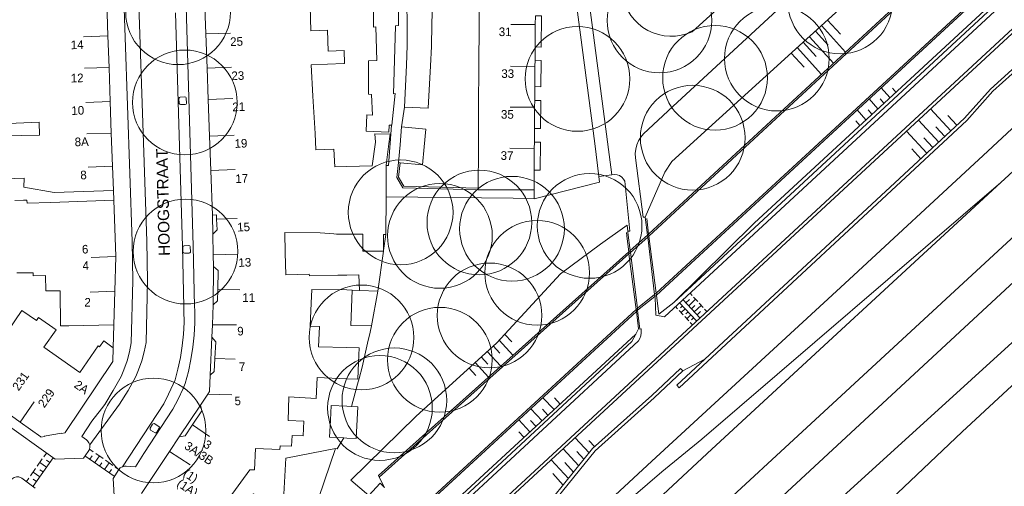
# Model space of a CAD drawing. Header units: metres. Extents: x 134994 to 136506, y 457393 to 459006.
# Tile 54 of 171: x 135960 to 136080, y 457466 to 457523. Entities that reach past the tile are written whole.
import ezdxf
from ezdxf.enums import TextEntityAlignment as Align

# ---------------------------------------------------------------- set-up
doc = ezdxf.new("R2010")
doc.units = ezdxf.units.M
for name, color, linetype, lineweight in [('B-WE-GR-BOOM-S', 250, 'Continuous', 13), ('B-WE-GW_TALUDLIJNEN', 251, 'Continuous', 5), ('B-WE-KG_BEBOUWING', 251, 'Continuous', 20), ('B-WE-KG_BEBOUWING TUSSENMUUR', 251, 'Continuous', 5), ('B-WE-KG_HUISNR', 251, 'Continuous', 5), ('B-WE-KG_ONDERGROND_REST', 251, 'Continuous', 5), ('B-WE-KG_STRAATNAAM', 251, 'Continuous', 5)]:
    doc.layers.add(name, color=color, linetype=linetype, lineweight=lineweight)
doc.styles.add('Styledgn000', font='dgn000.shx')

# ---------------------------------------------------------------- blocks, each defined once
blk = doc.blocks.new('SGR-BOOM_02')
blk.add_circle((0, 0), 6.4)

msp = doc.modelspace()

# ---------------------------------------------------------------- linework, layer by layer
at = {"layer": 'B-WE-GW_TALUDLIJNEN'}
for p, q in [((136058.76, 457523.37), (136060.33, 457521.64)), ((136057.28, 457522.02), (136058.85, 457520.3)), ((136058.02, 457522.7), (136060.96, 457519.46)), ((136055.8, 457520.68), (136057.37, 457518.95)), ((136056.54, 457521.35), (136059.49, 457518.1)), ((136054.32, 457519.33), (136055.89, 457517.61)), ((136055.06, 457520.01), (136058.02, 457516.75)), ((136066.39, 457513.91), (136065.32, 457515.12)), ((136067.13, 457514.59), (136066.7, 457515.07)), ((136064.92, 457512.55), (136063.85, 457513.76)), ((136065.66, 457513.23), (136065.2, 457513.74)), ((136063.45, 457511.2), (136062.38, 457512.41)), ((136064.19, 457511.87), (136063.71, 457512.41)), ((136073.84, 457509.84), (136071.35, 457512.53)), ((136062.72, 457510.52), (136062.21, 457511.09)), ((136072.38, 457508.48), (136069.88, 457511.17)), ((136074.58, 457510.53), (136073.48, 457511.71)), ((136070.91, 457507.12), (136068.41, 457509.81)), ((136073.11, 457509.16), (136072.01, 457510.35)), ((136071.64, 457507.8), (136070.54, 457508.99)), ((136070.18, 457506.44), (136069.08, 457507.63)), ((136034.35, 457497.6), (136034.37, 457497.43)), ((136019.3, 457484.98), (136020.16, 457484.06)), ((136017.88, 457483.58), (136018.7, 457482.7)), ((136018.61, 457484.26), (136020.31, 457482.43)), ((136016.41, 457482.22), (136017.23, 457481.34)), ((136017.14, 457482.9), (136018.82, 457481.09)), ((136014.95, 457480.86), (136015.77, 457479.97)), ((136015.68, 457481.54), (136017.33, 457479.76)), ((136025.33, 457475.8), (136023.95, 457477.25)), ((136026.06, 457476.47), (136025.37, 457477.21)), ((136023.86, 457474.44), (136022.48, 457475.9)), ((136024.59, 457475.12), (136023.91, 457475.84)), ((136022.39, 457473.09), (136021.01, 457474.54)), ((136023.12, 457473.76), (136022.46, 457474.46)), ((136021.65, 457472.41), (136021.01, 457473.09)), ((136029.62, 457470.51), (136027.92, 457472.36)), ((136030.3, 457471.25), (136029.58, 457472.03)), ((136028.35, 457468.93), (136026.45, 457471.01)), ((136028.99, 457469.72), (136028.11, 457470.67)), ((136027.08, 457467.36), (136024.98, 457469.65)), ((136027.71, 457468.15), (136026.64, 457469.32)), ((136026.44, 457466.58), (136025.17, 457467.97))]:
    msp.add_line(p, q, dxfattribs=at)
at = {"layer": 'B-WE-GW_TALUDLIJNEN', "flags": 128}
for points in [[(136138.56, 457590.37), (136138.31, 457588.91), (136138.29, 457588.13), (136138.2, 457586.87), (136138.03, 457585.61), (136137.78, 457584.37), (136137.45, 457583.14), (136137.04, 457581.94), (136136.56, 457580.77), (136136.01, 457579.63), (136135.38, 457578.52), (136134.69, 457577.46), (136133.93, 457576.45), (136133.11, 457575.48), (136049.78, 457498.58), (136039.98, 457488.88)], [(136036.45, 457499.31), (136038.87, 457504.79), (136039.74, 457506.1), (136113.16, 457572.82)], [(136034.35, 457497.6), (136034.25, 457498.32), (136031, 457495.99), (136026.13, 457492.36), (136018.34, 457483.94), (136008.43, 457474.94), (136000.5, 457467.16), (136002.7, 457465.28)], [(136035.31, 457485), (136011.96, 457463.47), (136011.07, 457462.07)], [(136002.7, 457465.28), (136004.08, 457466.79), (136004.61, 457466.26)]]:
    msp.add_lwpolyline(points, dxfattribs=at)
at = {"layer": 'B-WE-KG_BEBOUWING', "flags": 128}
for points in [[(136007.32, 457527.76), (136007.29, 457530.07), (136010.41, 457530.06), (136010.43, 457527.8), (136010.46, 457525.52), (136010.4, 457522.88), (136010.33, 457520.14), (136010.21, 457517.79), (136009.95, 457512.61), (136007.06, 457512.75), (136007.28, 457517.87), (136007.39, 457520.27), (136007.37, 457522.86), (136007.35, 457525.46)], [(136006.53, 457505.96), (136006.33, 457505.98), (136006.51, 457508.15), (136006.69, 457510.32), (136009.65, 457510.05), (136009.45, 457507.91), (136009.24, 457505.71)], [(135997.99, 457474.51), (135998.08, 457476.3), (136000, 457476.21), (136000.59, 457476.18), (136001.35, 457476.14), (136001.16, 457472.26), (136000, 457472.31), (135999.63, 457472.33), (135997.89, 457472.42)], [(135992.89, 457456.25), (135992.73, 457455.86), (135991.1, 457451.94), (135991.04, 457451.8), (135982.86, 457457.65), (135982.98, 457457.82), (135987.32, 457463.76), (135988.6, 457465.52), (135991.05, 457463.73), (135992.31, 457465.46), (135992.53, 457469.87), (135998.61, 457471.05), (135996.58, 457465.04), (135996.52, 457465.08), (135995.6, 457462.94), (135994.86, 457460.93), (135993.48, 457457.67)]]:
    msp.add_lwpolyline(points, close=True, dxfattribs=at)
at = {"layer": 'B-WE-KG_BEBOUWING'}
msp.add_lwpolyline([(136016.19, 457527.82), (136016.16, 457522.86), (136016.13, 457517.76), (136016.11, 457512.78), (136016.08, 457507.74), (136016.05, 457502.86), (136016.05, 457502.66), (136022.88, 457502.63), (136022.9, 457505.03), (136022.92, 457507.7), (136022.93, 457508.47), (136022.94, 457510.14), (136022.96, 457512.73), (136022.97, 457513.55), (136022.98, 457515.25), (136023, 457517.71), (136023.01, 457518.47), (136023.02, 457520.1), (136023.04, 457522.82), (136023.05, 457523.91)], dxfattribs=at)
at = {"layer": 'B-WE-KG_BEBOUWING', "flags": 128}
for points in [[(136006.26, 457526.84), (136006.3, 457522.7), (136005.95, 457522.67), (136005.84, 457518.49), (136005.72, 457514.38), (136005.91, 457514.39), (136005.52, 457510.54), (136005.45, 457510.54), (136005.16, 457510.53), (136005.14, 457509.68), (136002.37, 457509.79), (136002.43, 457511.79), (136003.12, 457511.77), (136003.03, 457514.3), (136002.64, 457514.32), (136002.63, 457518.4), (136003.67, 457518.43), (136003.55, 457522.54), (136003.25, 457522.52), (136003.2, 457526.81)], [(135970.66, 457525.58), (135970.8, 457521.44), (135970.93, 457517.6), (135971.08, 457513.44), (135971.21, 457509.55), (135971.35, 457505.54), (135971.46, 457502.56), (135964.24, 457502.32), (135960.51, 457502.98), (135960.56, 457504.07), (135954.41, 457503.86)], [(135982.6, 457526.05), (135982.76, 457521.68), (135982.91, 457517.51), (135983.05, 457513.68), (135983.22, 457509.18), (135983.37, 457504.99), (135983.57, 457499.56), (135984.06, 457499.58), (135984.08, 457499.05), (135984.14, 457497.77), (135983.62, 457497.22), (135983.68, 457494.69), (135983.72, 457493.27), (135984.26, 457492.77), (135984.22, 457490.45), (135984.2, 457489.07), (135983.67, 457488.58), (135983.56, 457486.15), (135983.49, 457484.63), (135983.97, 457484.09), (135983.87, 457482.04), (135983.8, 457480.45), (135983.28, 457479.98), (135983.2, 457477.99), (135983, 457477.69), (135982.11, 457476.35), (135982.27, 457475.64), (135981.11, 457473.9), (135980.23, 457472.58), (135979.51, 457472.45), (135978.31, 457470.68), (135974.89, 457465.56)], [(135985.63, 457464.97), (135988.13, 457468.45), (135988.71, 457468.44), (135988.83, 457471.06), (135991.81, 457470.92), (135991.84, 457471.37), (135993.23, 457471.31), (135993.33, 457472.63), (135994.66, 457472.6), (135994.74, 457474.37), (135992.82, 457474.45), (135992.9, 457477.36), (135996.24, 457477.13), (135996.38, 457479.71), (136000, 457479.55), (136001.33, 457479.5), (136001.42, 457481.55), (136001.5, 457483.34), (136000, 457483.37), (135996.54, 457483.47), (135996.64, 457485.93), (135995.51, 457485.98), (135995.64, 457488.78), (135995.72, 457490.45), (136000, 457490.43), (136000.64, 457490.4), (136001.53, 457490.36), (136001.46, 457492.25), (136000, 457492.22), (135998.89, 457492.21), (135995.44, 457492.12), (135995.41, 457492.32), (135992.53, 457492.25), (135992.48, 457494.93), (135992.44, 457497.41), (135996.72, 457497.38), (135998.43, 457497.25), (135998.73, 457497.23), (136000, 457497.22), (136001.94, 457497.21), (136001.97, 457495.13), (136004.47, 457495.13), (136004.47, 457495.21), (136004.48, 457497.17), (136004.75, 457497.17), (136004.79, 457501.79), (136004.82, 457505.61), (136004.82, 457505.64), (136005.13, 457508.26), (136005.28, 457509.44), (136003.41, 457509.47), (136003.49, 457508.47), (136003.11, 457505.59), (136000, 457505.49), (135998.52, 457505.44), (135998.42, 457507.62), (135996.21, 457507.53), (135996.12, 457509.53), (135995.83, 457514.1), (135995.64, 457517.93), (135999.64, 457518.09), (135999.73, 457518.09), (135999.68, 457519.66), (135997.73, 457519.6), (135997.65, 457522.15), (135995.6, 457522.08), (135995.51, 457525.1)], [(135954.32, 457509.08), (135960.23, 457509.26), (135962.43, 457509.33), (135962.39, 457510.89), (135957.7, 457510.72)], [(135959.64, 457492.5), (135960.95, 457492.51), (135961.67, 457492.52), (135961.66, 457492.14), (135963.16, 457492.19), (135963.2, 457490.29), (135964.95, 457490.32), (135965.01, 457486.01), (135966.01, 457486.03), (135971.5, 457486.15), (135971.63, 457490.27), (135971.76, 457494.48), (135971.5, 457501.39), (135963.82, 457501.11), (135960.91, 457501.01), (135960.9, 457501.36), (135960.46, 457501.36), (135959.4, 457501.35)], [(136000.64, 457490.4), (136000.47, 457486.06), (136003.02, 457486.01), (136003.78, 457490.28), (136001.53, 457490.36)], [(135955.77, 457477.36), (135960.08, 457474.26), (135962.58, 457472.46), (135962.59, 457472.41), (135963.03, 457472.49), (135963.02, 457472.54), (135965.1, 457472.91), (135965.11, 457472.86), (135965.56, 457472.94), (135965.55, 457472.99), (135971.38, 457481.67), (135971.42, 457483.33), (135970.3, 457484.21), (135969.75, 457483.46), (135969.61, 457483.57), (135967.38, 457480.34), (135965.18, 457481.87), (135962.98, 457483.41), (135964.48, 457485.55), (135962.29, 457487.04), (135962.05, 457486.67), (135960.28, 457487.89), (135958.55, 457485.37)]]:
    msp.add_lwpolyline(points, dxfattribs=at)
at = {"layer": 'B-WE-KG_BEBOUWING TUSSENMUUR'}
for p, q in [((136023.05, 457522.82), (136020.05, 457522.84)), ((135982.76, 457521.68), (135985.76, 457521.8)), ((135970.8, 457521.44), (135967.8, 457521.34)), ((135970.93, 457517.6), (135967.94, 457517.49)), ((135982.91, 457517.51), (135985.91, 457517.63)), ((136023.01, 457517.71), (136020, 457517.73)), ((135971.08, 457513.44), (135968.08, 457513.32)), ((135983.05, 457513.68), (135986.05, 457513.79)), ((136022.96, 457512.73), (136019.96, 457512.75)), ((135971.21, 457509.55), (135968.21, 457509.47)), ((135983.22, 457509.18), (135986.22, 457509.3)), ((136022.92, 457507.7), (136019.92, 457507.72)), ((135971.35, 457505.54), (135968.36, 457505.43)), ((135983.37, 457504.99), (135986.35, 457505.11)), ((135984.08, 457499.05), (135986.59, 457499.14)), ((135971.76, 457494.48), (135968.76, 457494.36)), ((135983.68, 457494.69), (135986.68, 457494.8)), ((135984.22, 457490.45), (135986.91, 457490.44)), ((135971.63, 457490.27), (135968.63, 457490.15)), ((135983.56, 457486.15), (135986.52, 457486.15)), ((135983.87, 457482.04), (135986.34, 457481.96)), ((135983, 457477.69), (135985.96, 457477.58)), ((135960.08, 457474.26), (135961.76, 457476.75)), ((135981.13, 457473.93), (135983.2, 457472.5)), ((135978.32, 457470.67), (135980.83, 457469.03))]:
    msp.add_line(p, q, dxfattribs=at)
at = {"layer": 'B-WE-KG_ONDERGROND_REST'}
for p, q in [((136118.46, 457556.65), (136001.23, 457448.23)), ((136006.69, 457510.32), (136007.06, 457512.75)), ((136030.81, 457504.29), (136030.3, 457508.3)), ((136030.81, 457504.29), (136032.39, 457504.48)), ((135971.46, 457502.56), (135971.5, 457501.39)), ((136022.9, 457501.56), (136022.88, 457502.63)), ((135983.62, 457497.22), (135983.57, 457499.56)), ((136036.45, 457499.31), (136036.74, 457497.11)), ((136036.89, 457497.24), (136036.66, 457499.12)), ((136004.47, 457495.21), (136004.75, 457497.17)), ((136034.37, 457497.43), (136034.64, 457495.22)), ((136034.64, 457495.22), (136036.74, 457497.11)), ((136036.78, 457496.87), (136034.67, 457494.98)), ((136036.74, 457497.11), (136036.89, 457497.24)), ((136036.74, 457497.11), (136036.78, 457496.87)), ((136036.92, 457497), (136036.78, 457496.87)), ((136036.78, 457496.87), (136037.63, 457489.87)), ((136036.89, 457497.24), (136036.92, 457497)), ((136036.92, 457497), (136037.81, 457490.03)), ((136034.64, 457495.22), (136034.46, 457495.06)), ((136034.64, 457495.22), (136034.67, 457494.98)), ((136034.49, 457494.82), (136003.95, 457467.55)), ((136034.46, 457495.06), (136034.49, 457494.82)), ((136034.67, 457494.98), (136034.49, 457494.82)), ((136034.49, 457494.82), (136035.37, 457488.03)), ((136034.67, 457494.98), (136035.52, 457488.17)), ((135983.67, 457488.58), (135983.72, 457493.27)), ((136035.52, 457488.17), (136037.63, 457489.87)), ((136035.55, 457487.93), (136037.66, 457489.62)), ((136037.63, 457489.87), (136037.81, 457490.03)), ((136037.63, 457489.87), (136037.66, 457489.62)), ((136037.66, 457489.62), (136037.84, 457489.79)), ((136037.81, 457490.03), (136037.84, 457489.79)), ((136038.12, 457487.45), (136037.84, 457489.79)), ((136041.1, 457489.22), (136043.15, 457487)), ((136041.44, 457488.85), (136041.87, 457489.24)), ((136041.79, 457488.48), (136042.63, 457489.27)), ((136041.95, 457490.01), (136042.21, 457489.73)), ((136042.38, 457489.54), (136042.89, 457488.99)), ((136035.37, 457488.03), (136035.52, 457488.17)), ((136035.4, 457487.79), (136035.37, 457488.03)), ((136035.4, 457487.79), (136035.55, 457487.93)), ((136035.52, 457488.17), (136035.55, 457487.93)), ((136035.55, 457487.93), (136035.83, 457485.63)), ((136039.98, 457488.88), (136038.12, 457487.45)), ((136040.44, 457488.1), (136040.19, 457488.38)), ((136041.13, 457487.36), (136040.62, 457487.91)), ((136042.74, 457486.62), (136040.68, 457488.84)), ((136041.03, 457488.47), (136040.78, 457488.24)), ((136041.37, 457488.1), (136040.87, 457487.64)), ((136042.13, 457488.11), (136042.55, 457488.51)), ((136042.47, 457487.74), (136043.32, 457488.53)), ((136043.06, 457488.81), (136043.57, 457488.25)), ((136043.74, 457488.07), (136044, 457487.79)), ((136035.4, 457487.79), (136035.66, 457485.68)), ((136041.81, 457486.62), (136041.3, 457487.18)), ((136041.71, 457487.73), (136041.46, 457487.5)), ((136042.05, 457487.36), (136041.56, 457486.9)), ((136042.39, 457486.99), (136042.15, 457486.76)), ((136042.81, 457487.37), (136043.23, 457487.77)), ((135971.5, 457486.15), (135971.42, 457483.33)), ((136035.66, 457485.68), (136035.31, 457485)), ((136042.24, 457486.16), (136041.98, 457486.44)), ((135983.28, 457479.98), (135983.49, 457484.63)), ((136002.54, 457483.91), (136002.85, 457485.27)), ((136002.54, 457483.91), (136001.86, 457480.98)), ((136041.07, 457480.52), (136043.76, 457481.94)), ((136001.52, 457479.6), (136001.86, 457480.98)), ((135979.51, 457472.45), (135982.11, 457476.35)), ((135964.34, 457469.73), (135957.62, 457474.55)), ((135961.65, 457466.43), (135964.09, 457469.91)), ((135962.96, 457470.04), (135963.27, 457470.48)), ((135967.79, 457469.85), (135964.34, 457469.73)), ((135967.99, 457470.14), (135971.56, 457467.64)), ((135968.56, 457470.96), (135969.01, 457470.65)), ((135968.58, 457469.72), (135968.87, 457470.13)), ((135969.18, 457469.31), (135969.75, 457470.13)), ((135969.3, 457470.44), (135970.2, 457469.81)), ((136002.04, 457431.48), (136044.62, 457470.94)), ((135962.15, 457468.89), (135962.76, 457469.76)), ((135963.27, 457468.75), (135962.46, 457469.32)), ((135963.68, 457469.33), (135963.27, 457469.61)), ((135969.77, 457468.89), (135970.06, 457469.3)), ((135970.37, 457468.47), (135970.94, 457469.29)), ((135970.49, 457469.61), (135971.39, 457468.98)), ((135971.68, 457468.77), (135972.12, 457468.46)), ((135960.83, 457467), (135961.14, 457467.43)), ((135961.34, 457467.72), (135961.95, 457468.59)), ((135962.46, 457467.59), (135961.64, 457468.16)), ((135962.87, 457468.17), (135962.46, 457468.45)), ((135970.96, 457468.06), (135971.25, 457468.47)), ((136003.95, 457467.55), (136004.61, 457466.26)), ((135962.05, 457467.01), (135961.65, 457467.29)), ((135971.59, 457464.56), (135971.42, 457467.36))]:
    msp.add_line(p, q, dxfattribs=at)
at = {"layer": 'B-WE-KG_ONDERGROND_REST', "flags": 128}
for points in [[(136079.93, 457503.55), (136119.5, 457539.89), (136135.66, 457554.29), (136148.93, 457565.95), (136162.14, 457577.23), (136175.19, 457588.08), (136189.35, 457599.59), (136206.66, 457613.39)], [(136018.03, 457438.11), (136028.57, 457448.06), (136116.84, 457529.56), (136123.03, 457535.18), (136141.21, 457551.25), (136159.73, 457567.28), (136171.1, 457576.88), (136185.62, 457588.78), (136207.74, 457606.57)], [(136000, 457415.89), (136092.12, 457501.22), (136126.53, 457532.85), (136145.4, 457549.48), (136163.79, 457565.39), (136178.56, 457577.8), (136192.71, 457589.41), (136212.18, 457604.96)], [(136037.28, 457469.5), (136060.86, 457491.19), (136077.77, 457506.85), (136100.54, 457528.02), (136123.77, 457548.92), (136135.16, 457559.16), (136154.18, 457575.65), (136163.23, 457583.19), (136185.84, 457601.77)], [(136128.65, 457600.79), (136128.9, 457599.99), (136129.34, 457598.38), (136129.71, 457596.74), (136130, 457595.09), (136130.21, 457593.42), (136130.33, 457591.75), (136130.38, 457590.08), (136130.35, 457588.4), (136130.24, 457586.73), (136130.03, 457586.11), (136129.52, 457584.82), (136128.94, 457583.55), (136128.28, 457582.32), (136127.56, 457581.13), (136126.77, 457579.98), (136125.91, 457578.89), (136125, 457577.84), (136124.02, 457576.84), (136122.99, 457575.91), (136121.9, 457575.03), (136109, 457563.07), (136066.93, 457524.71), (136036.92, 457497)], [(136020.05, 457598.22), (136018.63, 457596.95), (136030.3, 457508.3)], [(135970.32, 457596.06), (135973.76, 457496.34), (135973.84, 457491.51), (135973.65, 457483.95), (135973.43, 457482.83), (135973.13, 457481.73), (135972.75, 457480.65), (135972.4, 457479.83), (135971.45, 457478.12), (135970.42, 457476.43), (135969.99, 457475.89)], [(136037.81, 457490.03), (136129.08, 457574.17), (136130.04, 457575.03), (136130.95, 457575.95), (136131.81, 457576.93), (136132.6, 457577.96), (136133.32, 457579.03), (136133.98, 457580.14), (136134.57, 457581.3), (136135.08, 457582.49), (136135.52, 457583.7), (136135.89, 457584.95), (136136.17, 457586.21), (136136.38, 457587.49), (136136.51, 457588.78), (136136.56, 457590.07), (136136.56, 457590.55)], [(136037.84, 457489.79), (136129.22, 457574.03), (136130.19, 457574.89), (136131.1, 457575.81), (136131.95, 457576.78), (136132.74, 457577.81), (136133.47, 457578.88), (136134.12, 457579.99), (136134.71, 457581.14), (136135.23, 457582.33), (136135.67, 457583.55), (136136.04, 457584.79), (136136.33, 457586.05), (136136.54, 457587.33), (136136.67, 457588.61), (136136.72, 457589.91), (136136.71, 457590.53)], [(136039.98, 457488.88), (136114.51, 457557.86), (136134.24, 457575.75), (136135.96, 457577.45), (136137.06, 457579.62), (136137.76, 457581.92), (136138.36, 457584.26), (136138.74, 457586.64), (136138.86, 457589.03), (136138.78, 457590.35), (136138.56, 457590.37)], [(136135.5, 457576.16), (136132.2, 457573.21), (136126.14, 457567.76), (136117.38, 457559.78), (136108.67, 457551.75), (136038.83, 457487.12), (136037.76, 457487.34)], [(136023.9, 457569.03), (136032.39, 457504.48)], [(136108.87, 457563.21), (136066.8, 457524.85), (136036.89, 457497.24)], [(136161.73, 457556.95), (136154.02, 457550.03), (136147.81, 457544.43), (136040.89, 457447.21), (136022.96, 457431.3)], [(136118.74, 457556.35), (136001.65, 457448.07), (136001.58, 457448.05), (136001.49, 457447.95), (136001.3, 457447.66), (136001.17, 457447.33), (136001.13, 457446.99), (136001.16, 457446.64), (136001.27, 457446.31), (136001.46, 457446.02), (136001.49, 457445.98), (136003.86, 457443.43)], [(135975.2, 457470.43), (135978.74, 457475.83), (135979.4, 457477.07), (135979.99, 457478.36), (135980.25, 457478.98), (135980.64, 457480.44), (135980.95, 457481.91), (135981.18, 457483.4), (135981.34, 457484.89), (135981.41, 457486.4), (135981.41, 457487.9), (135981.39, 457488.4), (135981.22, 457495.74), (135980.36, 457525.04), (135979.45, 457550.75)], [(136153.6, 457545.7), (136075.23, 457473.06), (136050.68, 457449.84)], [(135968.57, 457471.48), (135972.23, 457476.45), (135973.26, 457478.14), (135974.21, 457479.85), (135974.55, 457480.67), (135974.93, 457481.75), (135975.23, 457482.85), (135975.46, 457483.97), (135975.65, 457491.53), (135975.57, 457496.37), (135974.11, 457538.52)], [(136061.31, 457536.91), (136059.61, 457535.36), (136058.42, 457536.68), (136042.2, 457521.95), (136041.55, 457521.7), (136040.87, 457521.52), (136040.18, 457521.43), (136039.48, 457521.41), (136038.78, 457521.47), (136038.1, 457521.61), (136037.43, 457521.83), (136036.8, 457522.12), (136036.2, 457522.49), (136035.65, 457522.92), (136035.15, 457523.41), (136034.71, 457523.95), (136034.34, 457524.54), (136034.03, 457525.17), (136033.8, 457525.83), (136033.65, 457526.51), (136033.57, 457527.21), (136033.57, 457527.23)], [(136063.52, 457534.48), (136053.12, 457525.06), (136039.85, 457512.84)], [(135972.57, 457468.82), (135977.61, 457476.5), (135978.22, 457477.66), (135978.78, 457478.88), (135979, 457479.41), (135979.36, 457480.75), (135979.66, 457482.15), (135979.88, 457483.57), (135980.03, 457484.99), (135980.1, 457486.43), (135980.09, 457487.87), (135980.07, 457488.35), (135979.9, 457495.71), (135979.07, 457524.27)], [(136023.05, 457523.91), (136023.8, 457523.91), (136023.77, 457520.09), (136023.02, 457520.1)], [(136023.01, 457518.47), (136023.76, 457518.46), (136023.73, 457515.24), (136022.98, 457515.25)], [(136043.76, 457481.94), (136040.34, 457478.77), (136040.62, 457478.47), (136075.79, 457511.11), (136078.98, 457514.68), (136082.53, 457517.88), (136082.27, 457518.18), (136081.29, 457517.29)], [(136043.76, 457481.94), (136075.51, 457511.39), (136078.7, 457514.96), (136081.29, 457517.29)], [(135979.48, 457513.81), (135979.54, 457513.92), (135979.64, 457513.98), (135980.21, 457514), (135980.32, 457513.97), (135980.38, 457513.88), (135980.41, 457513.19), (135980.35, 457513.1), (135980.25, 457513.06), (135980.24, 457513.07), (135979.68, 457513.05), (135979.57, 457513.09), (135979.5, 457513.19), (135979.48, 457513.81)], [(136022.97, 457513.55), (136023.72, 457513.54), (136023.69, 457510.14), (136022.94, 457510.14)], [(136036.45, 457499.31), (136036.24, 457499.29), (136035.28, 457506.57), (136035.26, 457507.1), (136035.31, 457507.62), (136035.44, 457508.14), (136035.65, 457508.62), (136035.93, 457509.07), (136036.28, 457509.48), (136039.85, 457512.84)], [(136005.45, 457510.54), (136005.1, 457505.61), (136004.82, 457505.61)], [(136022.93, 457508.47), (136023.68, 457508.46), (136023.65, 457505.03), (136022.9, 457505.03)], [(136006.33, 457505.98), (136006.1, 457504.13), (136006.84, 457502.9), (136016.05, 457502.66)], [(136006.53, 457505.96), (136006.31, 457504.18), (136006.96, 457503.09), (136016.05, 457502.86)], [(136022.9, 457501.56), (136030.88, 457503.58), (136030.81, 457504.29)], [(136032.39, 457504.48), (136032.71, 457504.52), (136033.04, 457504.49), (136033.35, 457504.38), (136033.62, 457504.2), (136033.84, 457503.96), (136033.99, 457503.7), (136034.6, 457497.6), (136034.35, 457497.6)], [(136043.41, 457472.17), (136079.93, 457503.55)], [(136044.62, 457470.94), (136079.93, 457503.55)], [(136004.79, 457501.79), (136020.35, 457501.63), (136022.9, 457501.56)], [(136034.46, 457495.06), (136034.27, 457496.66), (136034.17, 457497.41)], [(135979.95, 457495.65), (135980.01, 457495.76), (135980.12, 457495.82), (135980.68, 457495.84), (135980.79, 457495.81), (135980.85, 457495.73), (135980.88, 457495.04), (135980.88, 457495.03), (135980.82, 457494.94), (135980.72, 457494.91), (135980.15, 457494.89), (135980.04, 457494.93), (135979.97, 457495.03), (135979.95, 457495.65)], [(136004.47, 457495.13), (136003.78, 457490.28)], [(136034.46, 457495.06), (136003.86, 457467.74), (136003.95, 457467.55)], [(136037.76, 457487.34), (136037.68, 457489.46), (136037.66, 457489.62)], [(136035.37, 457488.03), (136008.01, 457462.85), (136008.35, 457462.48)], [(136035.4, 457487.79), (136008.29, 457462.83), (136009.95, 457461.04)], [(136003.02, 457486.01), (136002.85, 457485.27)], [(136035.83, 457485.63), (136035.96, 457485.65), (136035.98, 457485.44), (136036, 457485.17), (136035.95, 457484.82), (136035.83, 457484.49), (136035.64, 457484.19), (136010, 457460.41), (136009.78, 457460.64)], [(136011.07, 457462.07), (136034.85, 457484.11), (136035.31, 457485)], [(136041.07, 457480.52), (136040.79, 457480.82), (136037.28, 457477.53), (136030.05, 457471.03), (136024.13, 457463.73), (136020.61, 457460.49), (136016.8, 457457.54), (136009.72, 457451.05), (136007.52, 457446.72), (136004.78, 457444.27)], [(136001.52, 457479.6), (136001.32, 457478.88), (136000.59, 457476.18)], [(136041.07, 457480.52), (136037.56, 457477.23), (136030.35, 457470.75), (136024.43, 457463.45), (136020.87, 457460.19), (136017.06, 457457.24), (136010.04, 457450.81), (136007.84, 457446.48), (136005.04, 457443.97)], [(135969.99, 457475.89), (135968.83, 457474.39), (135967.62, 457472.49), (135968.16, 457472.08), (135968.3, 457471.96), (135968.47, 457471.74), (135968.57, 457471.48)], [(135975.95, 457473.39), (135975.96, 457473.51), (135976.24, 457474), (135976.33, 457474.07), (135976.43, 457474.08), (135977.03, 457473.73), (135977.08, 457473.63), (135977.05, 457473.53), (135976.76, 457473.04), (135976.67, 457472.97), (135976.55, 457472.97), (135976.01, 457473.28), (135975.95, 457473.39)], [(135951.23, 457472.25), (135958.89, 457467.14), (135959.09, 457467.35), (135959.33, 457467.49), (135959.61, 457467.56), (135959.89, 457467.56), (135960.17, 457467.47), (135960.29, 457467.4), (135961.89, 457466.2)], [(135999.63, 457472.33), (135998.8, 457471), (135998.61, 457471.05)], [(135968.57, 457471.48), (135968.59, 457471.21), (135968.54, 457470.97)], [(136038.49, 457468.2), (136043.41, 457472.17)], [(135968.54, 457470.97), (135968.53, 457470.93), (135968.4, 457470.69), (135967.79, 457469.85)], [(135972.57, 457468.82), (135972.82, 457468.89), (135973.03, 457468.89), (135974.15, 457468.81), (135975.2, 457470.43)], [(135972.12, 457468.46), (135972.31, 457468.67), (135972.55, 457468.81), (135972.57, 457468.82)], [(136002.02, 457436.85), (136037.28, 457469.5)], [(135971.42, 457467.36), (135972.12, 457468.46)], [(135971.42, 457467.36), (135972.12, 457468.46)], [(135971.42, 457467.36), (135972.12, 457468.46), (135972.12, 457468.46)], [(136002.02, 457436.85), (136038.49, 457468.2)]]:
    msp.add_lwpolyline(points, dxfattribs=at)

# ---------------------------------------------------------------- block references
at = {"layer": 'B-WE-GR-BOOM-S'}
for p in [(136060.32, 457525.65), (135979.37, 457524.34), (136038.22, 457523.34), (136052.56, 457518.68), (136028.19, 457516.19), (136045.01, 457516.33), (135980.2, 457513.32), (136042.28, 457509.01), (136006.58, 457499.89), (136016.2, 457498.65), (136020.19, 457497.89), (136029.68, 457498.23), (136011.38, 457497.01), (135980.28, 457495.1), (136023.27, 457492.5), (136017.45, 457487.3), (136001.79, 457484.61), (136011.37, 457481.88), (136005.81, 457476.92), (136004.05, 457475.99), (135976.36, 457473.24)]:
    msp.add_blockref('SGR-BOOM_02', p, dxfattribs=at)

# ---------------------------------------------------------------- texts
at = {"layer": 'B-WE-KG_HUISNR', "style": 'Styledgn000'}
for s, height, rotation, p in [('31', 1.054, 359.5167, (136020.14, 457521.94)), ('14', 1.054, 1.6763, (135967.82, 457520.39)), ('12', 1.054, 1.9886, (135967.82, 457516.33)), ('33', 1.054, 359.5167, (136020.45, 457516.83)), ('10', 1.054, 1.9673, (135967.89, 457512.37)), ('35', 1.054, 359.5167, (136020.41, 457511.85)), ('8A', 1.054, 1.2556, (135968.45, 457508.53)), ('37', 1.054, 359.5167, (136020.37, 457506.82)), ('8', 1.05, 1.9909, (135968.2, 457504.47)), ('6', 1.05, 2.0043, (135968.4, 457495.4)), ('4', 1.05, 1.9938, (135968.47, 457493.41)), ('2', 1.05, 358.1805, (135968.7, 457488.89)), ('2A', 1.054, 325.1805, (135968.28, 457478.04))]:
    msp.add_text(s, height=height, rotation=rotation, dxfattribs=at).set_placement(p, align=Align.MIDDLE_RIGHT)
for s, height, rotation, p in [('25', 1.054, 1.9674, (135985.74, 457520.73)), ('23', 1.054, 1.9685, (135985.89, 457516.56)), ('21', 1.054, 1.9699, (135986, 457512.76)), ('19', 1.054, 1.9711, (135986.27, 457508.29)), ('17', 1.054, 1.9722, (135986.37, 457504)), ('15', 1.054, 1.9739, (135986.6, 457498.07)), ('13', 1.054, 1.9753, (135986.74, 457493.75)), ('11', 1.054, 359.6712, (135987.22, 457489.48)), ('9', 1.05, 2.9704, (135986.61, 457485.36)), ('7', 1.05, 1.9785, (135986.81, 457481.02)), ('231', 1.054, 54.992, (135959.45, 457478.31)), ('229', 1.054, 55.4002, (135962.59, 457476.23)), ('5', 1.05, 1.9793, (135986.27, 457476.84)), ('3A/3B', 1.054, 326.0874, (135980.34, 457471.54)), ('3', 1.05, 326.0874, (135982.67, 457471.73)), ('(1)', 1.054, 326.2195, (135980.2, 457468.18)), ('(1A)', 1.054, 326.2195, (135979.41, 457466.96))]:
    msp.add_text(s, height=height, rotation=rotation, dxfattribs=at).set_placement(p, align=Align.MIDDLE_LEFT)
at = {"layer": 'B-WE-KG_STRAATNAAM', "style": 'Styledgn000'}
msp.add_text('HOOGSTRAAT', height=1.4, rotation=91.3328, dxfattribs=at).set_placement((135978.39, 457494.59))

doc.saveas('drawing.dxf')
